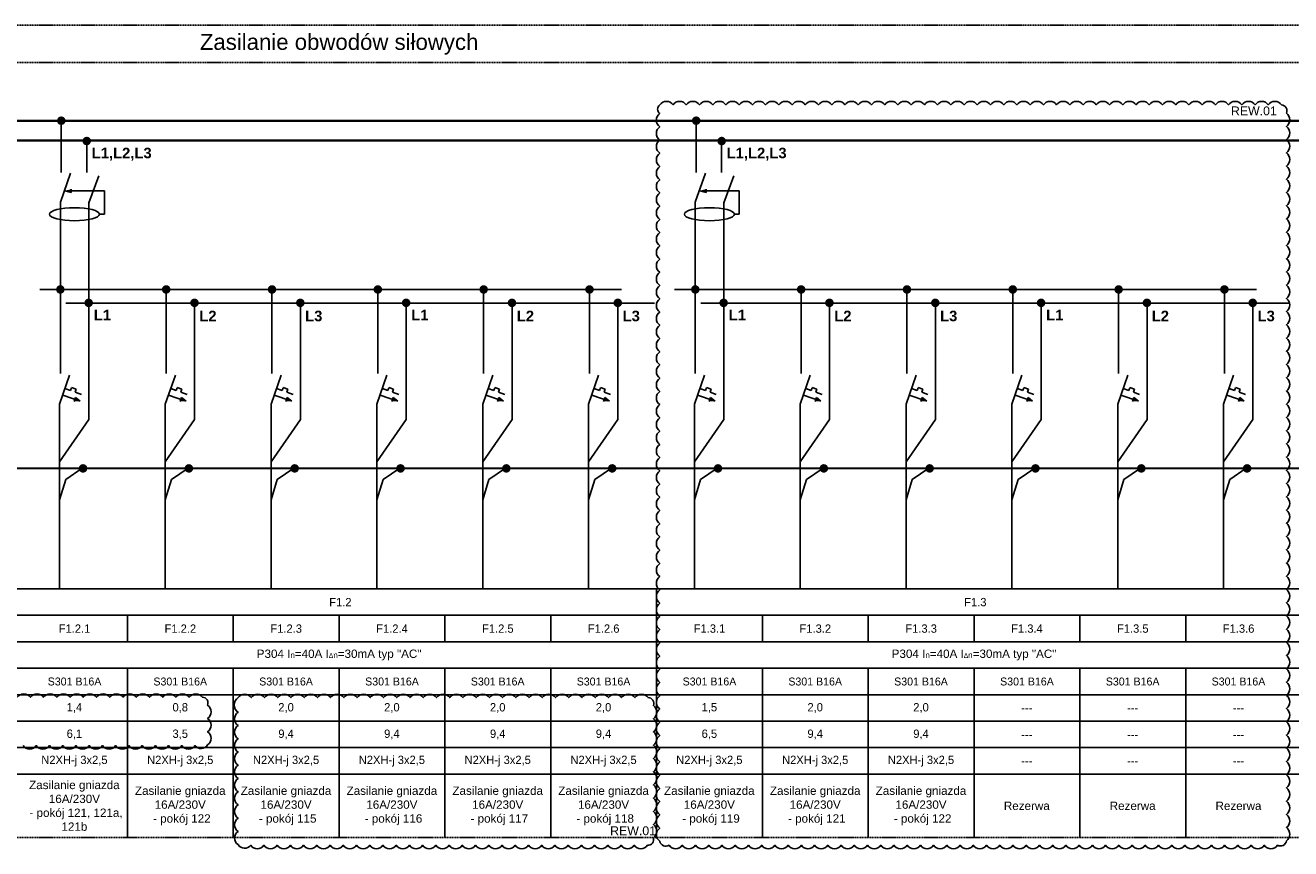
# Model space of a CAD drawing. Header units: millimetres. Extents: x 203 to 3426, y 719 to 2381.
# Tile 2 of 185: x 806 to 1523, y 719 to 1186. Entities that reach past the tile are written whole.
import ezdxf
from ezdxf.enums import TextEntityAlignment as Align

# ---------------------------------------------------------------- set-up
doc = ezdxf.new("R2010")
doc.units = ezdxf.units.MM
doc.linetypes.add('DASHED', pattern=[0.75, 0.5, -0.25])
doc.linetypes.add('DASHED2', pattern=[9.525, 6.35, -3.175])
for name, color, linetype in [('_IE_REW01', 30, 'Continuous'), ('Blok', 7, 'Continuous'), ('elektryka', 3, 'Continuous'), ('XE_adresy', 7, 'Continuous'), ('XE_opisy', 7, 'Continuous')]:
    doc.layers.add(name, color=color, linetype=linetype)
doc.styles.add('opis_el', font='arialbd.ttf')
doc.styles.get("Standard").update_dxf_attribs({"font": 'ARIAL.TTF'})
doc.styles.add('STYLE2', font='txt', dxfattribs={"height": 2.5})

msp = doc.modelspace()

# ---------------------------------------------------------------- hatches: boundary and pattern name
for points in [[(831.7, 1093.24), (831.7, 1091.4), (827.94, 1092.32)], [(1191.7, 1093.24), (1191.7, 1091.4), (1187.94, 1092.32)], [(836.79, 972.99), (833.43, 972.96), (834.17, 975.1)], [(896.79, 972.99), (893.43, 972.96), (894.17, 975.1)], [(956.79, 972.99), (953.43, 972.96), (954.17, 975.1)], [(1016.79, 972.99), (1013.43, 972.96), (1014.17, 975.1)], [(1076.79, 972.99), (1073.43, 972.96), (1074.17, 975.1)], [(1136.79, 972.99), (1133.43, 972.96), (1134.17, 975.1)], [(1196.79, 972.99), (1193.43, 972.96), (1194.17, 975.1)], [(1256.79, 972.99), (1253.43, 972.96), (1254.17, 975.1)], [(1316.79, 972.99), (1313.43, 972.96), (1314.17, 975.1)], [(1376.79, 972.99), (1373.43, 972.96), (1374.17, 975.1)], [(1436.79, 972.99), (1433.43, 972.96), (1434.17, 975.1)], [(1496.79, 972.99), (1493.43, 972.96), (1494.17, 975.1)]]:
    msp.add_hatch(color=256).paths.add_polyline_path(points)
at = {"linetype": 'Continuous'}
for points in [[(838.39, 932.52, 1), (838.39, 937.4, 1)], [(898.39, 932.52, 1), (898.39, 937.4, 1)], [(958.39, 932.52, 1), (958.39, 937.4, 1)], [(1018.39, 932.52, 1), (1018.39, 937.4, 1)], [(1078.39, 932.52, 1), (1078.39, 937.4, 1)], [(1138.39, 932.52, 1), (1138.39, 937.4, 1)], [(1198.39, 932.52, 1), (1198.39, 937.4, 1)], [(1258.39, 932.52, 1), (1258.39, 937.4, 1)], [(1318.39, 932.52, 1), (1318.39, 937.4, 1)], [(1378.39, 932.52, 1), (1378.39, 937.4, 1)], [(1438.39, 932.52, 1), (1438.39, 937.4, 1)], [(1498.39, 932.52, 1), (1498.39, 937.4, 1)]]:
    msp.add_hatch(color=94, dxfattribs=at).paths.add_polyline_path(points)
at = {"layer": 'Blok'}
for color, points in [(24, [(826.03, 1129.6, 1), (826.03, 1134.48, 1)]), (24, [(1186.03, 1129.6, 1), (1186.03, 1134.48, 1)]), (5, [(840.47, 1118.08, 1), (840.47, 1122.96, 1)]), (5, [(1200.47, 1118.08, 1), (1200.47, 1122.96, 1)]), (24, [(825.53, 1033.95, 1), (825.53, 1038.82, 1)]), (24, [(885.53, 1033.95, 1), (885.53, 1038.82, 1)]), (24, [(945.53, 1033.95, 1), (945.53, 1038.82, 1)]), (24, [(1005.53, 1033.95, 1), (1005.53, 1038.82, 1)]), (24, [(1065.53, 1033.95, 1), (1065.53, 1038.82, 1)]), (24, [(1125.53, 1033.95, 1), (1125.53, 1038.82, 1)]), (24, [(1185.53, 1033.95, 1), (1185.53, 1038.82, 1)]), (24, [(1245.53, 1033.95, 1), (1245.53, 1038.82, 1)]), (24, [(1305.53, 1033.95, 1), (1305.53, 1038.82, 1)]), (24, [(1365.53, 1033.95, 1), (1365.53, 1038.82, 1)]), (24, [(1425.53, 1033.95, 1), (1425.53, 1038.82, 1)]), (24, [(1485.53, 1033.95, 1), (1485.53, 1038.82, 1)]), (5, [(841.58, 1026.36, 1), (841.58, 1031.24, 1)]), (5, [(901.58, 1026.36, 1), (901.58, 1031.24, 1)]), (5, [(961.58, 1026.36, 1), (961.58, 1031.24, 1)]), (5, [(1021.58, 1026.36, 1), (1021.58, 1031.24, 1)]), (5, [(1081.58, 1026.36, 1), (1081.58, 1031.24, 1)]), (5, [(1141.58, 1026.36, 1), (1141.58, 1031.24, 1)]), (5, [(1201.58, 1026.36, 1), (1201.58, 1031.24, 1)]), (5, [(1261.58, 1026.36, 1), (1261.58, 1031.24, 1)]), (5, [(1321.58, 1026.36, 1), (1321.58, 1031.24, 1)]), (5, [(1381.58, 1026.36, 1), (1381.58, 1031.24, 1)]), (5, [(1441.58, 1026.36, 1), (1441.58, 1031.24, 1)]), (5, [(1501.58, 1026.36, 1), (1501.58, 1031.24, 1)])]:
    msp.add_hatch(color=color, dxfattribs=at).paths.add_polyline_path(points)

# ---------------------------------------------------------------- linework, layer by layer
for p, q in [((827.94, 1092.32), (831.7, 1091.4)), ((831.7, 1093.24), (831.7, 1091.4)), ((850.46, 1092.32), (831.7, 1092.32)), ((850.46, 1079.05), (850.46, 1092.32)), ((1187.94, 1092.32), (1191.7, 1091.4)), ((1191.7, 1093.24), (1191.7, 1091.4)), ((1210.46, 1092.32), (1191.7, 1092.32)), ((1210.46, 1079.05), (1210.46, 1092.32)), ((847.72, 1079.05), (850.46, 1079.05)), ((1207.72, 1079.05), (1210.46, 1079.05)), ((825, 971.3), (830.72, 987.74)), ((885, 971.3), (890.72, 987.74)), ((945, 971.3), (950.72, 987.74)), ((1005, 971.3), (1010.72, 987.74)), ((1065, 971.3), (1070.72, 987.74)), ((1125, 971.3), (1130.72, 987.74)), ((1185, 971.3), (1190.72, 987.74)), ((1245, 971.3), (1250.72, 987.74)), ((1305, 971.3), (1310.72, 987.74)), ((1365, 971.3), (1370.72, 987.74)), ((1425, 971.3), (1430.72, 987.74)), ((1485, 971.3), (1490.72, 987.74)), ((836.15, 973.21), (826.84, 976.46)), ((831.26, 979.06), (828.13, 980.16)), ((831.83, 980.7), (831.26, 979.06)), ((834.46, 979.78), (831.81, 980.76)), ((833.89, 978.15), (834.46, 979.78)), ((837.44, 976.91), (833.89, 978.15)), ((896.15, 973.21), (886.84, 976.46)), ((891.26, 979.06), (888.13, 980.16)), ((891.83, 980.7), (891.26, 979.06)), ((894.46, 979.78), (891.81, 980.76)), ((893.89, 978.15), (894.46, 979.78)), ((897.44, 976.91), (893.89, 978.15)), ((956.15, 973.21), (946.84, 976.46)), ((951.26, 979.06), (948.13, 980.16)), ((951.83, 980.7), (951.26, 979.06)), ((954.46, 979.78), (951.81, 980.76)), ((953.89, 978.15), (954.46, 979.78)), ((957.44, 976.91), (953.89, 978.15)), ((1016.15, 973.21), (1006.84, 976.46)), ((1011.26, 979.06), (1008.13, 980.16)), ((1011.83, 980.7), (1011.26, 979.06)), ((1014.46, 979.78), (1011.81, 980.76)), ((1013.89, 978.15), (1014.46, 979.78)), ((1017.44, 976.91), (1013.89, 978.15)), ((1076.15, 973.21), (1066.84, 976.46)), ((1071.26, 979.06), (1068.13, 980.16)), ((1071.83, 980.7), (1071.26, 979.06)), ((1074.46, 979.78), (1071.81, 980.76)), ((1073.89, 978.15), (1074.46, 979.78)), ((1077.44, 976.91), (1073.89, 978.15)), ((1136.15, 973.21), (1126.84, 976.46)), ((1131.26, 979.06), (1128.13, 980.16)), ((1131.83, 980.7), (1131.26, 979.06)), ((1134.46, 979.78), (1131.81, 980.76)), ((1133.89, 978.15), (1134.46, 979.78)), ((1137.44, 976.91), (1133.89, 978.15)), ((1196.15, 973.21), (1186.84, 976.46)), ((1191.26, 979.06), (1188.13, 980.16)), ((1191.83, 980.7), (1191.26, 979.06)), ((1194.46, 979.78), (1191.81, 980.76)), ((1193.89, 978.15), (1194.46, 979.78)), ((1197.44, 976.91), (1193.89, 978.15)), ((1256.15, 973.21), (1246.84, 976.46)), ((1251.26, 979.06), (1248.13, 980.16)), ((1251.83, 980.7), (1251.26, 979.06)), ((1254.46, 979.78), (1251.81, 980.76)), ((1253.89, 978.15), (1254.46, 979.78)), ((1257.44, 976.91), (1253.89, 978.15)), ((1316.15, 973.21), (1306.84, 976.46)), ((1311.26, 979.06), (1308.13, 980.16)), ((1311.83, 980.7), (1311.26, 979.06)), ((1314.46, 979.78), (1311.81, 980.76)), ((1313.89, 978.15), (1314.46, 979.78)), ((1317.44, 976.91), (1313.89, 978.15)), ((1376.15, 973.21), (1366.84, 976.46)), ((1371.26, 979.06), (1368.13, 980.16)), ((1371.83, 980.7), (1371.26, 979.06)), ((1374.46, 979.78), (1371.81, 980.76)), ((1373.89, 978.15), (1374.46, 979.78)), ((1377.44, 976.91), (1373.89, 978.15)), ((1436.15, 973.21), (1426.84, 976.46)), ((1431.26, 979.06), (1428.13, 980.16)), ((1431.83, 980.7), (1431.26, 979.06)), ((1434.46, 979.78), (1431.81, 980.76)), ((1433.89, 978.15), (1434.46, 979.78)), ((1437.44, 976.91), (1433.89, 978.15)), ((1496.15, 973.21), (1486.84, 976.46)), ((1491.26, 979.06), (1488.13, 980.16)), ((1491.83, 980.7), (1491.26, 979.06)), ((1494.46, 979.78), (1491.81, 980.76)), ((1493.89, 978.15), (1494.46, 979.78)), ((1497.44, 976.91), (1493.89, 978.15)), ((825, 866.69), (825, 971.3)), ((833.43, 972.96), (834.2, 975.17)), ((836.79, 972.99), (834.17, 975.1)), ((885, 866.69), (885, 971.3)), ((893.43, 972.96), (894.2, 975.17)), ((896.79, 972.99), (894.17, 975.1)), ((945, 866.69), (945, 971.3)), ((953.43, 972.96), (954.2, 975.17)), ((956.79, 972.99), (954.17, 975.1)), ((1005, 866.69), (1005, 971.3)), ((1013.43, 972.96), (1014.2, 975.17)), ((1016.79, 972.99), (1014.17, 975.1)), ((1065, 866.69), (1065, 971.3)), ((1073.43, 972.96), (1074.2, 975.17)), ((1076.79, 972.99), (1074.17, 975.1)), ((1125, 866.69), (1125, 971.3)), ((1133.43, 972.96), (1134.2, 975.17)), ((1136.79, 972.99), (1134.17, 975.1)), ((1185, 866.69), (1185, 971.3)), ((1193.43, 972.96), (1194.2, 975.17)), ((1196.79, 972.99), (1194.17, 975.1)), ((1245, 866.69), (1245, 971.3)), ((1253.43, 972.96), (1254.2, 975.17)), ((1256.79, 972.99), (1254.17, 975.1)), ((1305, 866.69), (1305, 971.3)), ((1313.43, 972.96), (1314.2, 975.17)), ((1316.79, 972.99), (1314.17, 975.1)), ((1365, 866.69), (1365, 971.3)), ((1373.43, 972.96), (1374.2, 975.17)), ((1376.79, 972.99), (1374.17, 975.1)), ((1425, 866.69), (1425, 971.3)), ((1433.43, 972.96), (1434.2, 975.17)), ((1436.79, 972.99), (1434.17, 975.1)), ((1485, 866.69), (1485, 971.3)), ((1493.43, 972.96), (1494.2, 975.17)), ((1496.79, 972.99), (1494.17, 975.1))]:
    msp.add_line(p, q)
at = {"color": 94}
for p, q in [((828.54, 928.73), (837.94, 935)), ((888.54, 928.73), (897.94, 935)), ((948.54, 928.73), (957.94, 935)), ((1008.54, 928.73), (1017.94, 935)), ((1068.54, 928.73), (1077.94, 935)), ((1128.54, 928.73), (1137.94, 935)), ((1188.54, 928.73), (1197.94, 935)), ((1248.54, 928.73), (1257.94, 935)), ((1308.54, 928.73), (1317.94, 935)), ((1368.54, 928.73), (1377.94, 935)), ((1428.54, 928.73), (1437.94, 935)), ((1488.54, 928.73), (1497.94, 935)), ((825, 917.16), (828.54, 928.73)), ((885, 917.16), (888.54, 928.73)), ((945, 917.16), (948.54, 928.73)), ((1005, 917.16), (1008.54, 928.73)), ((1065, 917.16), (1068.54, 928.73)), ((1125, 917.16), (1128.54, 928.73)), ((1185, 917.16), (1188.54, 928.73)), ((1245, 917.16), (1248.54, 928.73)), ((1305, 917.16), (1308.54, 928.73)), ((1365, 917.16), (1368.54, 928.73)), ((1425, 917.16), (1428.54, 928.73)), ((1485, 917.16), (1488.54, 928.73))]:
    msp.add_line(p, q, dxfattribs=at)
for points in [[(203.56, 866.69), (2243.56, 866.69)], [(1163.56, 866.69), (1163.56, 725.69)], [(263.56, 851.69), (2243.56, 851.69)], [(863.56, 851.69), (863.56, 836.69)], [(923.56, 851.69), (923.56, 836.69)], [(983.56, 851.69), (983.56, 836.69)], [(983.56, 851.69), (983.56, 836.69)], [(1043.56, 851.69), (1043.56, 836.69)], [(1103.56, 851.69), (1103.56, 836.69)], [(1223.56, 851.69), (1223.56, 836.69)], [(1283.56, 851.69), (1283.56, 836.69)], [(1343.56, 851.69), (1343.56, 836.69)], [(1343.56, 851.69), (1343.56, 836.69)], [(1403.56, 851.69), (1403.56, 836.69)], [(1463.56, 851.69), (1463.56, 836.69)], [(203.56, 836.69), (2243.56, 836.69)], [(263.56, 821.69), (2243.56, 821.69)], [(863.56, 821.69), (863.56, 725.69)], [(923.56, 821.69), (923.56, 725.69)], [(983.56, 821.69), (983.56, 725.69)], [(983.56, 821.69), (983.56, 725.69)], [(983.56, 821.69), (983.56, 725.69)], [(983.56, 821.69), (983.56, 725.69)], [(983.56, 821.69), (983.56, 725.69)], [(1043.56, 821.69), (1043.56, 725.69)], [(1103.56, 821.69), (1103.56, 725.69)], [(1223.56, 821.69), (1223.56, 725.69)], [(1283.56, 821.69), (1283.56, 725.69)], [(1343.56, 821.69), (1343.56, 725.69)], [(1343.56, 821.69), (1343.56, 725.69)], [(1343.56, 821.69), (1343.56, 725.69)], [(1343.56, 821.69), (1343.56, 725.69)], [(1343.56, 821.69), (1343.56, 725.69)], [(1403.56, 821.69), (1403.56, 725.69)], [(1463.56, 821.69), (1463.56, 725.69)], [(203.56, 806.69), (2243.56, 806.69)], [(203.56, 791.69), (2243.56, 791.69)], [(203.56, 776.69), (2243.56, 776.69)], [(203.56, 761.69), (2243.56, 761.69)]]:
    msp.add_lwpolyline(points)
for centre in [(833.51, 1079.05), (1193.51, 1079.05)]:
    msp.add_ellipse(centre, major_axis=(-14.2, 0), ratio=0.258872)
at = {"layer": '_IE_REW01'}
for points in [[(1165.39, 1141.04, -0.5206), (1172.89, 1141.04, -0.5206), (1180.39, 1141.04, -0.5206), (1187.89, 1141.04, -0.5206), (1195.39, 1141.04, -0.5206), (1202.89, 1141.04, -0.5206), (1210.39, 1141.04, -0.5206), (1217.89, 1141.04, -0.5206), (1225.39, 1141.04, -0.5206), (1232.89, 1141.04, -0.5206), (1240.39, 1141.04, -0.5206), (1247.89, 1141.04, -0.5206), (1255.39, 1141.04, -0.5206), (1262.89, 1141.04, -0.5206), (1270.39, 1141.04, -0.5206), (1277.89, 1141.04, -0.5206), (1285.39, 1141.04, -0.5206), (1292.89, 1141.04, -0.5206), (1300.39, 1141.04, -0.5206), (1307.89, 1141.04, -0.5206), (1315.39, 1141.04, -0.5206), (1322.89, 1141.04, -0.5206), (1330.39, 1141.04, -0.5206), (1337.89, 1141.04, -0.5206), (1345.39, 1141.04, -0.5206), (1352.89, 1141.04, -0.5206), (1360.39, 1141.04, -0.5206), (1367.89, 1141.04, -0.5206), (1375.39, 1141.04, -0.5206), (1382.89, 1141.04, -0.5206), (1390.39, 1141.04, -0.5206), (1397.89, 1141.04, -0.5206), (1405.39, 1141.04, -0.5206), (1412.89, 1141.04, -0.5206), (1420.39, 1141.04, -0.5206), (1427.89, 1141.04, -0.5206), (1435.39, 1141.04, -0.5206), (1442.89, 1141.04, -0.5206), (1450.39, 1141.04, -0.5206), (1457.89, 1141.04, -0.5206), (1465.39, 1141.04, -0.5206), (1472.89, 1141.04, -0.5206), (1480.39, 1141.04, -0.5206), (1487.89, 1141.04, -0.5206), (1495.39, 1141.04, -0.5206), (1502.89, 1141.04, -0.5206), (1510.39, 1141.04, -0.5206), (1517.89, 1141.04, -0.5206), (1520.68, 1136.33, -0.5206), (1520.68, 1128.83, -0.5206), (1520.68, 1121.33, -0.5206), (1520.68, 1113.83, -0.5206), (1520.68, 1106.33, -0.5206), (1520.68, 1098.83, -0.5206), (1520.68, 1091.33, -0.5206), (1520.68, 1083.83, -0.5206), (1520.68, 1076.33, -0.5206), (1520.68, 1068.83, -0.5206), (1520.68, 1061.33, -0.5206), (1520.68, 1053.83, -0.5206), (1520.68, 1046.33, -0.5206), (1520.68, 1038.83, -0.5206), (1520.68, 1031.33, -0.5206), (1520.68, 1023.83, -0.5206), (1520.68, 1016.33, -0.5206), (1520.68, 1008.83, -0.5206), (1520.68, 1001.33, -0.5206), (1520.68, 993.83, -0.5206), (1520.68, 986.33, -0.5206), (1520.68, 978.83, -0.5206), (1520.68, 971.33, -0.5206), (1520.68, 963.83, -0.5206), (1520.68, 956.33, -0.5206), (1520.68, 948.83, -0.5206), (1520.68, 941.33, -0.5206), (1520.68, 933.83, -0.5206), (1520.68, 926.33, -0.5206), (1520.68, 918.83, -0.5206), (1520.68, 911.33, -0.5206), (1520.68, 903.83, -0.5206), (1520.68, 896.33, -0.5206), (1520.68, 888.83, -0.5206), (1520.68, 881.33, -0.5206), (1520.68, 873.83, -0.5206), (1520.68, 866.33, -0.5206), (1520.68, 858.83, -0.5206), (1520.68, 851.33, -0.5206), (1520.68, 843.83, -0.5206), (1520.68, 836.33, -0.5206), (1520.68, 828.83, -0.5206), (1520.68, 821.33, -0.5206), (1520.68, 813.83, -0.5206), (1520.68, 806.33, -0.5206), (1520.68, 798.83, -0.5206), (1520.68, 791.33, -0.5206), (1520.68, 783.83, -0.5206), (1520.68, 776.33, -0.5206), (1520.68, 768.83, -0.5206), (1520.68, 761.33, -0.5206), (1520.68, 753.83, -0.5206), (1520.68, 746.33, -0.5206), (1520.68, 738.83, -0.5206), (1520.68, 731.33, -0.5206), (1520.68, 723.83, -0.5206), (1515.65, 721.36, -0.5206), (1508.15, 721.36, -0.5206), (1500.65, 721.36, -0.5206), (1493.15, 721.36, -0.5206), (1485.65, 721.36, -0.5206), (1478.15, 721.36, -0.5206), (1470.65, 721.36, -0.5206), (1463.15, 721.36, -0.5206), (1455.65, 721.36, -0.5206), (1448.15, 721.36, -0.5206), (1440.65, 721.36, -0.5206), (1433.15, 721.36, -0.5206), (1425.65, 721.36, -0.5206), (1418.15, 721.36, -0.5206), (1410.65, 721.36, -0.5206), (1403.15, 721.36, -0.5206), (1395.65, 721.36, -0.5206), (1388.15, 721.36, -0.5206), (1380.65, 721.36, -0.5206), (1373.15, 721.36, -0.5206), (1365.65, 721.36, -0.5206), (1358.15, 721.36, -0.5206), (1350.65, 721.36, -0.5206), (1343.15, 721.36, -0.5206), (1335.65, 721.36, -0.5206), (1328.15, 721.36, -0.5206), (1320.65, 721.36, -0.5206), (1313.15, 721.36, -0.5206), (1305.65, 721.36, -0.5206), (1298.15, 721.36, -0.5206), (1290.65, 721.36, -0.5206), (1283.15, 721.36, -0.5206), (1275.65, 721.36, -0.5206), (1268.15, 721.36, -0.5206), (1260.65, 721.36, -0.5206), (1253.15, 721.36, -0.5206), (1245.65, 721.36, -0.5206), (1238.15, 721.36, -0.5206), (1230.65, 721.36, -0.5206), (1223.15, 721.36, -0.5206), (1215.65, 721.36, -0.5206), (1208.15, 721.36, -0.5206), (1200.65, 721.36, -0.5206), (1193.15, 721.36, -0.5206), (1185.65, 721.36, -0.5206), (1178.15, 721.36, -0.5206), (1170.65, 721.36, -0.5206), (1165.39, 723.6, -0.5206), (1165.39, 731.1, -0.5206), (1165.39, 738.6, -0.5206), (1165.39, 746.1, -0.5206), (1165.39, 753.6, -0.5206), (1165.39, 761.1, -0.5206), (1165.39, 768.6, -0.5206), (1165.39, 776.1, -0.5206), (1165.39, 783.6, -0.5206), (1165.39, 791.1, -0.5206), (1165.39, 798.6, -0.5206), (1165.39, 806.1, -0.5206), (1165.39, 813.6, -0.5206), (1165.39, 821.1, -0.5206), (1165.39, 828.6, -0.5206), (1165.39, 836.1, -0.5206), (1165.39, 843.6, -0.5206), (1165.39, 851.1, -0.5206), (1165.39, 858.6, -0.5206), (1165.39, 866.1, -0.5206), (1165.39, 873.6, -0.5206), (1165.39, 881.1, -0.5206), (1165.39, 888.6, -0.5206), (1165.39, 896.1, -0.5206), (1165.39, 903.6, -0.5206), (1165.39, 911.1, -0.5206), (1165.39, 918.6, -0.5206), (1165.39, 926.1, -0.5206), (1165.39, 933.6, -0.5206), (1165.39, 941.1, -0.5206), (1165.39, 948.6, -0.5206), (1165.39, 956.1, -0.5206), (1165.39, 963.6, -0.5206), (1165.39, 971.1, -0.5206), (1165.39, 978.6, -0.5206), (1165.39, 986.1, -0.5206), (1165.39, 993.6, -0.5206), (1165.39, 1001.1, -0.5206), (1165.39, 1008.6, -0.5206), (1165.39, 1016.1, -0.5206), (1165.39, 1023.6, -0.5206), (1165.39, 1031.1, -0.5206), (1165.39, 1038.6, -0.5206), (1165.39, 1046.1, -0.5206), (1165.39, 1053.6, -0.5206), (1165.39, 1061.1, -0.5206), (1165.39, 1068.6, -0.5206), (1165.39, 1076.1, -0.5206), (1165.39, 1083.6, -0.5206), (1165.39, 1091.1, -0.5206), (1165.39, 1098.6, -0.5206), (1165.39, 1106.1, -0.5206), (1165.39, 1113.6, -0.5206), (1165.39, 1121.1, -0.5206), (1165.39, 1128.6, -0.5206), (1165.39, 1136.1, -0.5206), (1165.39, 1141.04, -0.5206)], [(926.27, 805.07, -0.5206), (933.77, 805.07, -0.5206), (941.27, 805.07, -0.5206), (948.77, 805.07, -0.5206), (956.27, 805.07, -0.5206), (963.77, 805.07, -0.5206), (971.27, 805.07, -0.5206), (978.77, 805.07, -0.5206), (986.27, 805.07, -0.5206), (993.77, 805.07, -0.5206), (1001.27, 805.07, -0.5206), (1008.77, 805.07, -0.5206), (1016.27, 805.07, -0.5206), (1023.77, 805.07, -0.5206), (1031.27, 805.07, -0.5206), (1038.77, 805.07, -0.5206), (1046.27, 805.07, -0.5206), (1053.77, 805.07, -0.5206), (1061.27, 805.07, -0.5206), (1068.77, 805.07, -0.5206), (1076.27, 805.07, -0.5206), (1083.77, 805.07, -0.5206), (1091.27, 805.07, -0.5206), (1098.77, 805.07, -0.5206), (1106.27, 805.07, -0.5206), (1113.77, 805.07, -0.5206), (1121.27, 805.07, -0.5206), (1128.77, 805.07, -0.5206), (1136.27, 805.07, -0.5206), (1143.77, 805.07, -0.5206), (1151.27, 805.07, -0.5206), (1158.77, 805.07, -0.5206), (1161.75, 800.55, -0.5206), (1161.75, 793.05, -0.5206), (1161.75, 785.55, -0.5206), (1161.75, 778.05, -0.5206), (1161.75, 770.55, -0.5206), (1161.75, 763.05, -0.5206), (1161.75, 755.55, -0.5206), (1161.75, 748.05, -0.5206), (1161.75, 740.55, -0.5206), (1161.75, 733.05, -0.5206), (1161.75, 725.55, -0.5206), (1158.43, 721.36, -0.5206), (1150.93, 721.36, -0.5206), (1143.43, 721.36, -0.5206), (1135.93, 721.36, -0.5206), (1128.43, 721.36, -0.5206), (1120.93, 721.36, -0.5206), (1113.43, 721.36, -0.5206), (1105.93, 721.36, -0.5206), (1098.43, 721.36, -0.5206), (1090.93, 721.36, -0.5206), (1083.43, 721.36, -0.5206), (1075.93, 721.36, -0.5206), (1068.43, 721.36, -0.5206), (1060.93, 721.36, -0.5206), (1053.43, 721.36, -0.5206), (1045.93, 721.36, -0.5206), (1038.43, 721.36, -0.5206), (1030.93, 721.36, -0.5206), (1023.43, 721.36, -0.5206), (1015.93, 721.36, -0.5206), (1008.43, 721.36, -0.5206), (1000.93, 721.36, -0.5206), (993.43, 721.36, -0.5206), (985.93, 721.36, -0.5206), (978.43, 721.36, -0.5206), (970.93, 721.36, -0.5206), (963.43, 721.36, -0.5206), (955.93, 721.36, -0.5206), (948.43, 721.36, -0.5206), (940.93, 721.36, -0.5206), (933.43, 721.36, -0.5206), (926.27, 721.7, -0.5206), (926.27, 729.2, -0.5206), (926.27, 736.7, -0.5206), (926.27, 744.2, -0.5206), (926.27, 751.7, -0.5206), (926.27, 759.2, -0.5206), (926.27, 766.7, -0.5206), (926.27, 774.2, -0.5206), (926.27, 781.7, -0.5206), (926.27, 789.2, -0.5206), (926.27, 796.7, -0.5206), (926.27, 805.07, -0.5206)]]:
    msp.add_lwpolyline(points, format="xyb", close=True, dxfattribs=at)
msp.add_lwpolyline([(801.04, 805.26, -0.5206), (808.54, 805.26, -0.5206), (816.04, 805.26, -0.5206), (823.54, 805.26, -0.5206), (831.04, 805.26, -0.5206), (838.54, 805.26, -0.5206), (846.04, 805.26, -0.5206), (853.54, 805.26, -0.5206), (861.04, 805.26, -0.5206), (868.54, 805.26, -0.5206), (876.04, 805.26, -0.5206), (883.54, 805.26, -0.5206), (891.04, 805.26, -0.5206), (898.54, 805.26, -0.5206), (906.04, 805.26, -0.5206), (909, 800.72, -0.5206), (909, 793.22, -0.5206), (909, 785.72, -0.5206), (909, 778.22, -0.5206), (901.88, 777.85, -0.5206), (894.38, 777.85, -0.5206), (886.88, 777.85, -0.5206), (879.38, 777.85, -0.5206), (871.88, 777.85, -0.5206), (864.38, 777.85, -0.5206), (856.88, 777.85, -0.5206), (849.38, 777.85, -0.5206), (841.88, 777.85, -0.5206), (834.38, 777.85, -0.5206), (826.88, 777.85, -0.5206), (819.38, 777.85, -0.5206), (811.88, 777.85, -0.5206), (804.38, 777.85, -0.5206)], format="xyb", dxfattribs=at)
at = {"layer": 'Blok', "linetype": 'DASHED2', "ltscale": 0.1}
for p, q in [((203.56, 1186.11), (2243.56, 1186.11)), ((203.56, 1165.11), (2243.56, 1165.11))]:
    msp.add_line(p, q, dxfattribs=at)
at = {"layer": 'Blok', "color": 24}
for p, q in [((826.03, 1131.69), (826.03, 1102.6)), ((1186.03, 1131.69), (1186.03, 1102.6)), ((825.52, 1085.95), (831.24, 1102.38)), ((1185.52, 1085.95), (1191.24, 1102.38)), ((825.51, 1036.45), (825.52, 1085.95)), ((1185.51, 1036.45), (1185.52, 1085.95)), ((813.81, 1036.45), (1143.74, 1036.45)), ((825.51, 1036.45), (825.51, 988.79)), ((885.51, 1035.53), (885.51, 988.79)), ((945.51, 1035.53), (945.51, 988.79)), ((1005.51, 1035.53), (1005.51, 988.79)), ((1065.51, 1035.53), (1065.51, 988.79)), ((1125.51, 1035.53), (1125.51, 988.79)), ((1173.81, 1036.45), (1503.74, 1036.45)), ((1185.51, 1036.45), (1185.51, 988.79)), ((1245.51, 1035.53), (1245.51, 988.79)), ((1305.51, 1035.53), (1305.51, 988.79)), ((1365.51, 1035.53), (1365.51, 988.79)), ((1425.51, 1035.53), (1425.51, 988.79)), ((1485.51, 1035.53), (1485.51, 988.79))]:
    msp.add_line(p, q, dxfattribs=at)
at = {"layer": 'Blok', "color": 5}
for p, q in [((840.47, 1120.49), (840.47, 1102.6)), ((1200.47, 1120.49), (1200.47, 1102.6)), ((841.64, 1085.55), (847.36, 1100.82)), ((1201.64, 1085.55), (1207.36, 1100.82)), ((841.64, 1028.6), (841.64, 1085.83)), ((1201.64, 1028.6), (1201.64, 1085.83)), ((828.63, 1028.6), (1162.36, 1028.6)), ((841.64, 1028.6), (841.64, 962.7)), ((901.64, 1028.6), (901.64, 962.7)), ((961.64, 1028.6), (961.64, 962.7)), ((1021.64, 1028.6), (1021.64, 962.7)), ((1081.64, 1028.6), (1081.64, 962.7)), ((1141.64, 1028.6), (1141.64, 962.7)), ((1188.63, 1028.6), (1522.36, 1028.6)), ((1201.64, 1028.6), (1201.64, 962.7)), ((1261.64, 1028.6), (1261.64, 962.7)), ((1321.64, 1028.6), (1321.64, 962.7)), ((1381.64, 1028.6), (1381.64, 962.7)), ((1441.64, 1028.6), (1441.64, 962.7)), ((1501.64, 1028.6), (1501.64, 962.7)), ((841.64, 962.7), (825, 938.61)), ((901.64, 962.7), (885, 938.61)), ((961.64, 962.7), (945, 938.61)), ((1021.64, 962.7), (1005, 938.61)), ((1081.64, 962.7), (1065, 938.61)), ((1141.64, 962.7), (1125, 938.61)), ((1201.64, 962.7), (1185, 938.61)), ((1261.64, 962.7), (1245, 938.61)), ((1321.64, 962.7), (1305, 938.61)), ((1381.64, 962.7), (1365, 938.61)), ((1441.64, 962.7), (1425, 938.61)), ((1501.64, 962.7), (1485, 938.61))]:
    msp.add_line(p, q, dxfattribs=at)
at = {"layer": 'Blok', "color": 24, "const_width": 1.4}
msp.add_lwpolyline([(203.56, 1131.98), (2243.56, 1131.98)], dxfattribs=at)
at = {"layer": 'Blok', "color": 5, "const_width": 1.4}
msp.add_lwpolyline([(203.56, 1120.78), (2243.56, 1120.78)], dxfattribs=at)
at = {"layer": 'Blok', "color": 2, "linetype": 'DASHED2', "const_width": 1}
msp.add_lwpolyline([(203.56, 934.99), (2243.56, 934.99)], dxfattribs=at)
at = {"layer": 'Blok', "color": 94, "linetype": 'DASHED', "const_width": 1}
msp.add_lwpolyline([(203.56, 934.99), (2243.56, 934.99)], dxfattribs=at)
at = {"layer": 'XE_opisy', "linetype": 'DASHED2', "ltscale": 0.1}
msp.add_lwpolyline([(203.56, 725.69), (2243.56, 725.69)], dxfattribs=at)

# ---------------------------------------------------------------- texts
at = {"linetype": 'Continuous', "style": 'opis_el'}
for s, p in [('L1,L2,L3', (843.3, 1110.75)), ('L1,L2,L3', (1203.3, 1110.75)), ('L1', (844.46, 1018.86)), ('L2', (904.31, 1018.37)), ('L3', (964.31, 1018.37)), ('L1', (1024.46, 1018.86)), ('L2', (1084.31, 1018.37)), ('L3', (1144.31, 1018.37)), ('L1', (1204.46, 1018.86)), ('L2', (1264.31, 1018.37)), ('L3', (1324.31, 1018.37)), ('L1', (1384.46, 1018.86)), ('L2', (1444.31, 1018.37)), ('L3', (1504.31, 1018.37))]:
    msp.add_text(s, height=6, dxfattribs=at).set_placement(p)
at = {"insert": (443.56, 1175.34), "char_height": 9, "attachment_point": 4}
msp.add_mtext_dynamic_manual_height_columns('\\pxqc;Zasilanie obwodów siłowych', width=1080.0001, gutter_width=12.5, heights=[15.78], dxfattribs=at)
at = {"layer": '_IE_REW01', "char_height": 5, "width": 47.6493, "attachment_point": 1}
for insert in [(1489.22, 1140.11), (1137.24, 732.07)]:
    msp.add_mtext('REW.01', dxfattribs=dict(at, insert=insert))
at = {"layer": 'elektryka', "color": 7, "linetype": 'Continuous', "style": 'STYLE2'}
for s, p in [('F1.2.1', (833.56, 844.18)), ('F1.2.2', (893.56, 844.17)), ('F1.2.3', (953.56, 844.17)), ('F1.2.4', (1013.56, 844.18)), ('F1.2.5', (1073.56, 844.17)), ('F1.2.6', (1133.56, 844.17)), ('F1.3.1', (1193.56, 844.18)), ('F1.3.2', (1253.56, 844.17)), ('F1.3.3', (1313.56, 844.17)), ('F1.3.4', (1373.56, 844.18)), ('F1.3.5', (1433.56, 844.17)), ('F1.3.6', (1493.56, 844.17)), ('1,4', (833.49, 799.17)), ('0,8', (893.49, 799.17)), ('2,0', (953.49, 799.17)), ('2,0', (1013.49, 799.17)), ('2,0', (1073.49, 799.17)), ('2,0', (1133.49, 799.17)), ('1,5', (1193.49, 799.17)), ('2,0', (1253.49, 799.17)), ('2,0', (1313.49, 799.17)), ('---', (1373.49, 799.17)), ('---', (1433.49, 799.17)), ('---', (1493.49, 799.17)), ('6,1', (833.49, 784.17)), ('3,5', (893.49, 784.17)), ('9,4', (953.49, 784.17)), ('9,4', (1013.49, 784.17)), ('9,4', (1073.49, 784.17)), ('9,4', (1133.49, 784.17)), ('6,5', (1193.49, 784.17)), ('9,4', (1253.49, 784.17)), ('9,4', (1313.49, 784.17)), ('---', (1373.49, 784.17)), ('---', (1433.49, 784.17)), ('---', (1493.49, 784.17)), ('N2XH-j 3x2,5', (833.49, 769.17)), ('N2XH-j 3x2,5', (893.49, 769.17)), ('N2XH-j 3x2,5', (953.49, 769.17)), ('N2XH-j 3x2,5', (1013.49, 769.17)), ('N2XH-j 3x2,5', (1073.49, 769.17)), ('N2XH-j 3x2,5', (1133.49, 769.17)), ('N2XH-j 3x2,5', (1193.49, 769.17)), ('N2XH-j 3x2,5', (1253.49, 769.17)), ('N2XH-j 3x2,5', (1313.49, 769.17)), ('---', (1373.49, 769.17)), ('---', (1433.49, 769.17)), ('---', (1493.49, 769.17))]:
    msp.add_text(s, height=4.725, dxfattribs=at).set_placement(p, align=Align.MIDDLE)
at = {"layer": 'elektryka', "color": 7, "linetype": 'Continuous', "char_height": 4.725, "attachment_point": 5, "style": 'STYLE2'}
for s, insert, width in [('{\\fArial|b0|i0|c238|p32;P304 I\\H0.6861x;n\\H1.458x;=40A I\\H0.5719x;Δ\\H1.2x;n\\H1.458x;=30mA typ "AC"}', (983.56, 829.19), 360), ('{\\fArial|b0|i0|c238|p32;P304 I\\H0.6861x;n\\H1.458x;=40A I\\H0.5719x;Δ\\H1.2x;n\\H1.458x;=30mA typ "AC"}', (1343.56, 829.19), 360), ('\\A1;{\\fArial|b0|i0|c238|p34;Zasilanie gniazda 16A/230V\\P - pokój 121, 121a,\\P121b}', (833.49, 743.69), 60.0003), ('\\A1;{\\fArial|b0|i0|c238|p34;Zasilanie gniazda 16A/230V\\P - pokój 122}', (893.49, 743.69), 60.0003), ('\\A1;{\\fArial|b0|i0|c238|p34;Zasilanie gniazda 16A/230V\\P - pokój 115}', (953.49, 743.69), 60.0003), ('\\A1;{\\fArial|b0|i0|c238|p34;Zasilanie gniazda 16A/230V\\P - pokój 116}', (1013.49, 743.69), 60.0003), ('\\A1;{\\fArial|b0|i0|c238|p34;Zasilanie gniazda 16A/230V\\P - pokój 117}', (1073.49, 743.69), 60.0003), ('\\A1;{\\fArial|b0|i0|c238|p34;Zasilanie gniazda 16A/230V\\P - pokój 118}', (1133.49, 743.69), 60.0003), ('\\A1;{\\fArial|b0|i0|c238|p34;Zasilanie gniazda 16A/230V\\P - pokój 119}', (1193.49, 743.69), 60.0003), ('\\A1;{\\fArial|b0|i0|c238|p34;Zasilanie gniazda 16A/230V\\P - pokój 121}', (1253.49, 743.69), 60.0003), ('\\A1;{\\fArial|b0|i0|c238|p34;Zasilanie gniazda 16A/230V\\P - pokój 122}', (1313.49, 743.69), 60.0003)]:
    msp.add_mtext(s, dxfattribs=dict(at, insert=insert, width=width))
at = {"layer": 'XE_adresy', "linetype": 'Continuous', "style": 'STYLE2'}
for s, p in [('F1.2', (984.3, 859.18)), ('F1.3', (1344.3, 859.18))]:
    msp.add_text(s, height=4.725, dxfattribs=at).set_placement(p, align=Align.MIDDLE)
at = {"layer": 'XE_adresy', "linetype": 'Continuous', "char_height": 4.725, "width": 60.0003, "attachment_point": 5, "style": 'STYLE2'}
for insert in [(1373.49, 743.69), (1433.49, 743.69), (1493.49, 743.69)]:
    msp.add_mtext('\\A1;{\\fArial|b0|i0|c238|p34;Rezerwa}', dxfattribs=dict(at, insert=insert))
at = {"layer": 'XE_opisy', "linetype": 'Continuous', "style": 'STYLE2'}
for p in [(833.56, 814.18), (893.49, 814.17), (953.49, 814.17), (1013.56, 814.18), (1073.49, 814.17), (1133.49, 814.17), (1193.56, 814.18), (1253.49, 814.17), (1313.49, 814.17), (1373.56, 814.18), (1433.49, 814.17), (1493.49, 814.17)]:
    msp.add_text('S301 B16A', height=4.5, dxfattribs=at).set_placement(p, align=Align.MIDDLE)

doc.saveas('drawing.dxf')
